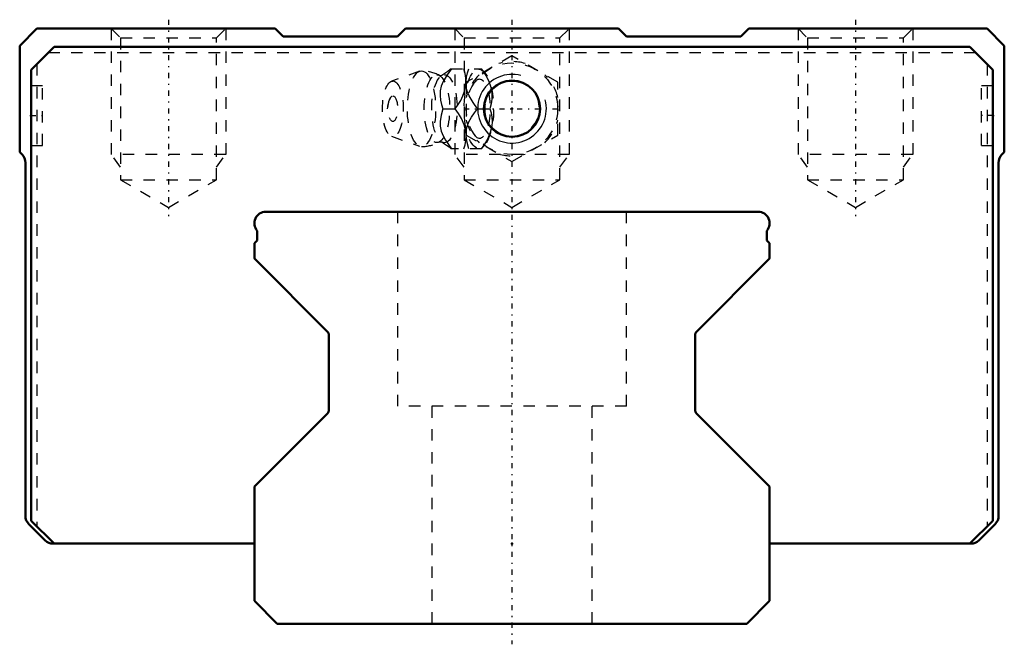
# Model space of a CAD drawing. Header units: millimetres. Extents: x -43 to 43, y -1.8 to 52.8.
import ezdxf

# ---------------------------------------------------------------- set-up
doc = ezdxf.new("R2010")
doc.units = ezdxf.units.MM
doc.linetypes.add('Center', pattern=[1.5, 0.45, -0.5, 0.05, -0.5])
doc.linetypes.add('Dashed', pattern=[2, 1, -1])
for name, color, linetype, lineweight in [('2d ConnectionPoints', 7, 'Continuous', 50), ('AM_0', 7, 'Continuous', 50), ('AM_5', 3, 'Continuous', 25), ('AM_7', 7, 'Center', 25), ('AM_9', 6, 'Dashed', 25)]:
    doc.layers.add(name, color=color, linetype=linetype, lineweight=lineweight)

# ---------------------------------------------------------------- blocks, each defined once
blk = doc.blocks.new('1_B_M6F_SRN_grease_nipple_joint_0_in_86da782y9irwqzd84xqe21glb________2')
at = {"layer": 'AM_5', "linetype": 'Dashed'}
blk.add_arc((0, 45), 2.386, 75, 15, dxfattribs=at)
at = {"layer": 'AM_7'}
blk.add_line((-4.2, 45), (4.2, 45), dxfattribs=at)
at = {"layer": 'AM_9'}
for p, q in [((0, 49.619), (-4, 47.309)), ((4, 47.309), (0, 49.619)), ((-8.065, 48.271), (-10.522, 47.403)), ((-5.317, 48.5), (-2.667, 48.5)), ((-2.371, 48.151), (-2.667, 48.5)), ((-4, 47.309), (-4, 42.691)), ((4, 42.691), (4, 47.309)), ((-6.03, 45), (-4.96, 45)), ((-3.002, 45), (-1.932, 45)), ((-10.522, 42.597), (-8.065, 41.729)), ((-4, 42.691), (0, 40.381)), ((0, 40.381), (4, 42.691)), ((-2.667, 41.5), (-5.317, 41.5)), ((-2.667, 41.5), (-2.371, 41.849))]:
    blk.add_line(p, q, dxfattribs=at)
for points in [[(-5.273, 48.5), (-5.673, 47.951), (-6.013, 47.378), (-6.18, 46.969), (-6.273, 46.554), (-6.286, 46.146), (-6.236, 45.75), (-6.145, 45.371), (-6.03, 45)], [(-5.312, 48.505), (-5.403, 48.421), (-5.61, 48.248), (-5.864, 48.068), (-6.132, 47.906)], [(-4.96, 45), (-4.706, 45.359), (-4.479, 45.729), (-4.283, 46.125), (-4.136, 46.53), (-4.026, 47.091), (-4.026, 47.66), (-4.092, 48.086), (-4.203, 48.5)], [(-4.001, 46.936), (-4.002, 46.946), (-4.015, 47.351), (-3.965, 47.75), (-3.874, 48.129), (-3.759, 48.5)], [(-2.689, 48.5), (-2.435, 48.141), (-2.208, 47.771), (-2.012, 47.375), (-1.865, 46.97), (-1.755, 46.409), (-1.755, 45.84), (-1.821, 45.414), (-1.932, 45)], [(-6.128, 47.908), (-6.134, 47.905), (-6.172, 47.892), (-6.24, 47.884), (-6.311, 47.895), (-6.341, 47.907)], [(-3.002, 45), (-3.399, 45.546), (-3.742, 46.122), (-3.908, 46.525), (-4.001, 46.936)], [(-6.03, 45), (-6.192, 44.451), (-6.285, 43.878), (-6.275, 43.469), (-6.188, 43.054), (-6.024, 42.646), (-5.803, 42.25), (-5.548, 41.871), (-5.273, 41.5)], [(-4.203, 41.5), (-4.104, 41.859), (-4.038, 42.229), (-4.013, 42.625), (-4.04, 43.03), (-4.174, 43.591), (-4.419, 44.16), (-4.669, 44.586), (-4.96, 45)], [(-4.003, 43.052), (-3.917, 43.446), (-3.756, 43.851), (-3.532, 44.25), (-3.277, 44.629), (-3.002, 45)], [(-1.932, 45), (-1.833, 44.641), (-1.767, 44.271), (-1.742, 43.875), (-1.77, 43.47), (-1.903, 42.909), (-2.148, 42.34), (-2.398, 41.914), (-2.689, 41.5)], [(-4.013, 42.619), (-4.014, 42.622), (-4.006, 43.025), (-4.003, 43.052)], [(-3.759, 41.5), (-3.92, 42.046), (-4.013, 42.619)], [(-6.342, 42.093), (-6.341, 42.093), (-6.308, 42.106), (-6.246, 42.115), (-6.166, 42.107), (-6.131, 42.094), (-6.128, 42.092)], [(-6.129, 42.093), (-5.972, 42.001), (-5.715, 41.83), (-5.497, 41.661), (-5.32, 41.502), (-5.314, 41.496)]]:
    blk.add_lwpolyline(points, dxfattribs=at)
blk.add_circle((0, 45), 4, dxfattribs=at)
for centre, radius, start, end in [((0, 45), 4.12, 73.86243, 106.13757), ((-7.903, 45), 3.3, 61.76048, 90), ((0, 45), 4.12, 133.86243, 166.13757), ((0, 45), 4.12, 13.86243, 46.13757), ((-9.071, 45), 1.82, 148.36971, 211.63029), ((0, 45), 4.12, 193.86243, 226.13757), ((0, 45), 4.12, 313.86243, 346.13757), ((-7.903, 45), 3.3, 270, 298.23952), ((0, 45), 4.12, 253.86243, 286.13757)]:
    blk.add_arc(centre, radius, start, end, dxfattribs=at)
for centre, major_axis in [((-7.903, 45), (0, 3.3)), ((-2.893, 45), (0, 3.445)), ((-10.403, 45), (0, 2.424)), ((-6.561, 45), (0, 2.965)), ((-5.9, 45), (0, 2.971)), ((-10.403, 45), (0, 1.117))]:
    blk.add_ellipse(centre, major_axis=major_axis, ratio=0.374607, dxfattribs=at)
blk.add_ellipse((-2.841, 45), major_axis=(0, -2.572), ratio=0.374607, start_param=5.781061, end_param=9.926902, dxfattribs=at)
blk = doc.blocks.new('2_SRN45SLRSSB_M6F1_Slide35_65_0_in_86da782y9irwqzd84xqe21glb________2')
at = {"layer": 'AM_0'}
for p, q in [((-41.5, 52), (-43, 50.5)), ((-20.7, 52), (-41.5, 52)), ((-20, 51.3), (-20.7, 52)), ((-9.3, 52), (-10, 51.3)), ((9.3, 52), (-9.3, 52)), ((10, 51.3), (9.3, 52)), ((20.7, 52), (20, 51.3)), ((41.5, 52), (20.7, 52)), ((43, 50.5), (41.5, 52)), ((-10, 51.3), (-20, 51.3)), ((20, 51.3), (10, 51.3)), ((-43, 50.5), (-43, 41.2)), ((-40, 50.4), (-42, 48.4)), ((40, 50.4), (-40, 50.4)), ((42, 48.4), (40, 50.4)), ((43, 41.2), (43, 50.5)), ((-42, 48.4), (-42, 9)), ((42, 9), (42, 48.4)), ((-43, 41.2), (-42.793, 40.993)), ((42.793, 40.993), (43, 41.2)), ((-42.5, 40.286), (-42.5, 9.414)), ((42.5, 9.414), (42.5, 40.286)), ((-42.207, 8.707), (-40.793, 7.293)), ((-42, 9), (-40, 7)), ((40, 7), (42, 9)), ((40.793, 7.293), (42.207, 8.707)), ((-40.086, 7), (-22.5, 7)), ((22.5, 7), (40.086, 7))]:
    blk.add_line(p, q, dxfattribs=at)
blk.add_circle((0, 45), 2.459, dxfattribs=at)
for centre, start, end in [((-43.5, 40.286), 360, 45), ((43.5, 40.286), 135, 180), ((-41.5, 9.414), 180, 225), ((41.5, 9.414), 315, 360), ((-40.086, 8), 225, 270), ((40.086, 8), 270, 315)]:
    blk.add_arc(centre, 1, start, end, dxfattribs=at)
at = {"layer": 'AM_5', "linetype": 'Dashed'}
for p, q in [((-35, 52), (-35, 41)), ((-25, 52), (-25, 41)), ((-5, 52), (-5, 41)), ((5, 52), (5, 41)), ((25, 52), (25, 41)), ((35, 52), (35, 41)), ((-25, 41), (-35, 41)), ((-34.188, 39.9), (-35, 41)), ((-25.812, 39.9), (-25, 41)), ((5, 41), (-5, 41)), ((-4.188, 39.9), (-5, 41)), ((4.188, 39.9), (5, 41)), ((35, 41), (25, 41)), ((25.812, 39.9), (25, 41)), ((34.188, 39.9), (35, 41))]:
    blk.add_line(p, q, dxfattribs=at)
at = {"layer": 'AM_5'}
blk.add_arc((0, 45), 3, 75, 15, dxfattribs=at)
at = {"layer": 'AM_7'}
for p, q in [((-30, 52.781), (-30, 35.601)), ((30, 52.781), (30, 35.601)), ((-42.05, 44.4), (-40.95, 44.4)), ((42.05, 44.4), (40.95, 44.4))]:
    blk.add_line(p, q, dxfattribs=at)
at = {"layer": 'AM_9'}
for p, q in [((-35, 52), (-34.188, 51.188)), ((-25.812, 51.188), (-25, 52)), ((-5, 52), (-4.188, 51.188)), ((4.188, 51.188), (5, 52)), ((25, 52), (25.812, 51.188)), ((34.188, 51.188), (35, 52)), ((-34.188, 51.188), (-34.188, 38.8)), ((-34.188, 51.188), (-25.812, 51.188)), ((-25.812, 38.8), (-25.812, 51.188)), ((-4.188, 51.188), (-4.188, 38.8)), ((-4.188, 51.188), (4.188, 51.188)), ((4.188, 38.8), (4.188, 51.188)), ((25.812, 51.188), (25.812, 38.8)), ((25.812, 51.188), (34.188, 51.188)), ((34.188, 38.8), (34.188, 51.188)), ((-40.5, 49.9), (40.5, 49.9)), ((-41.5, 48.9), (-41.5, 8.5)), ((41.5, 48.9), (41.5, 8.5)), ((-41, 47), (-42, 47)), ((-41, 41.8), (-41, 47)), ((41, 41.8), (41, 47)), ((42, 47), (41, 47)), ((-42, 41.8), (-41, 41.8)), ((41, 41.8), (42, 41.8)), ((-34.188, 38.8), (-25.812, 38.8)), ((-34.188, 38.8), (-30, 36.382)), ((-30, 36.382), (-25.812, 38.8)), ((-4.188, 38.8), (0, 36.382)), ((-4.188, 38.8), (4.188, 38.8)), ((0, 36.382), (4.188, 38.8)), ((25.812, 38.8), (34.188, 38.8)), ((25.812, 38.8), (30, 36.382)), ((30, 36.382), (34.188, 38.8))]:
    blk.add_line(p, q, dxfattribs=at)
blk = doc.blocks.new('3_SRN45SLR57022_5_Track_0_in_86da782y9irwqzd84xqe21glb________2')
at = {"layer": 'AM_0'}
for p, q in [((21.5, 36), (-21.5, 36)), ((-22.25, 34.339), (-22.25, 33.5)), ((22.25, 33.5), (22.25, 34.339)), ((-22.5, 33.126), (-22.5, 32.024)), ((-22.25, 33.5), (-22.412, 33.338)), ((22.412, 33.338), (22.25, 33.5)), ((22.5, 32.024), (22.5, 33.126)), ((-22.412, 31.812), (-16.088, 25.488)), ((16.088, 25.488), (22.412, 31.812)), ((-16, 25.276), (-16, 18.624)), ((16, 18.624), (16, 25.276)), ((-16.088, 18.412), (-22.5, 12)), ((22.5, 12), (16.088, 18.412)), ((-22.5, 12), (-22.5, 2)), ((22.5, 2), (22.5, 12)), ((-22.5, 2), (-20.5, 0)), ((20.5, 0), (22.5, 2)), ((-20.5, 0), (20.5, 0))]:
    blk.add_line(p, q, dxfattribs=at)
for centre, radius, start, end in [((-21.5, 35), 1, 90, 221.40962), ((21.5, 35), 1, 318.59038, 90), ((-22.2, 33.126), 0.3, 135, 180), ((22.2, 33.126), 0.3, 360, 45), ((-22.2, 32.024), 0.3, 180, 225), ((22.2, 32.024), 0.3, 315, 0), ((-16.3, 25.276), 0.3, 360, 45), ((16.3, 25.276), 0.3, 135, 180), ((-16.3, 18.624), 0.3, 315, 0), ((16.3, 18.624), 0.3, 180, 225)]:
    blk.add_arc(centre, radius, start, end, dxfattribs=at)
at = {"layer": 'AM_7'}
blk.add_line((0, 52.781), (0, -1.8), dxfattribs=at)
at = {"layer": 'AM_9'}
for p, q in [((-10, 36), (-10, 19)), ((10, 19), (10, 36)), ((10, 19), (-10, 19)), ((-7, 19), (-7, 0)), ((7, 0), (7, 19))]:
    blk.add_line(p, q, dxfattribs=at)

msp = doc.modelspace()

# ---------------------------------------------------------------- linework, layer by layer
at = {"layer": '2d ConnectionPoints'}
for p in [(0, 45), (0, 45), (-42, 44.4), (-42, 44.4), (42, 44.4), (42, 44.4), (0, 7), (0, 7), (0, 0), (0, 0)]:
    msp.add_point(p, dxfattribs=at)

# ---------------------------------------------------------------- block references
for name in ['2_SRN45SLRSSB_M6F1_Slide35_65_0_in_86da782y9irwqzd84xqe21glb________2', '3_SRN45SLR57022_5_Track_0_in_86da782y9irwqzd84xqe21glb________2', '1_B_M6F_SRN_grease_nipple_joint_0_in_86da782y9irwqzd84xqe21glb________2']:
    msp.add_blockref(name, (0, 0))

doc.saveas('drawing.dxf')
